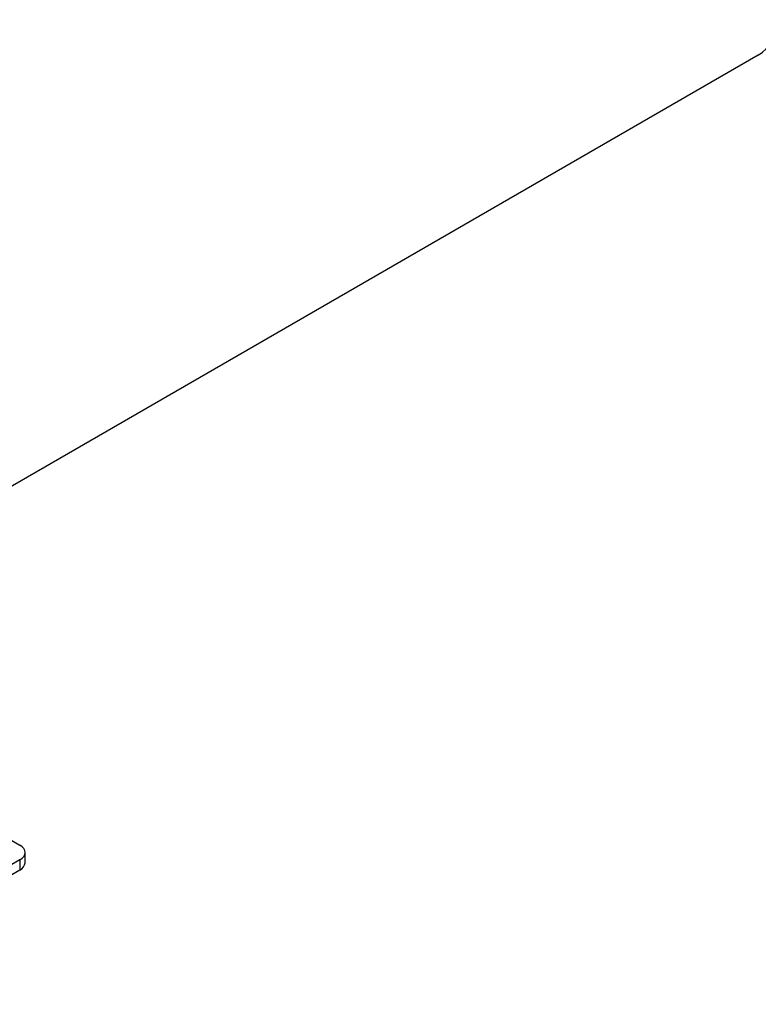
# Model space of a CAD drawing. Header units: inches. Extents: x 168.6 to 197.3, y 53.8 to 105.3.
# Tile 8 of 28: x 172.5 to 175.7, y 65.8 to 70.1. Entities that reach past the tile are written whole.
import ezdxf

# ---------------------------------------------------------------- set-up
doc = ezdxf.new("R2010")
doc.units = ezdxf.units.IN
doc.header["$MEASUREMENT"] = 0
doc.layers.add('Visible Edges(ANSI)', color=7, linetype='Continuous', lineweight=25)
doc.layers.add('Visible Tangent Edges(ANSI)', color=7, linetype='Continuous', lineweight=25)

msp = doc.modelspace()

# ---------------------------------------------------------------- linework, layer by layer
at = {"layer": 'Visible Edges(ANSI)'}
for p, q in [((175.7085, 69.9367), (171.1657, 67.3139)), ((172.3698, 66.6113), (172.5178, 66.5259)), ((172.5178, 66.4616), (171.5156, 65.8829)), ((172.5409, 66.4488), (172.5409, 66.4937)), ((172.5178, 66.4167), (171.5156, 65.838))]:
    msp.add_line(p, q, dxfattribs=at)
for centre, major_axis, start_param, end_param in [((175.7085, 70.0388), (-0.0625, -0.1083), 0.785398, 2.356194), ((172.4621, 66.4937), (0.0787, 0), 5.497787, 7.068583), ((172.4621, 66.4488), (0.0787, 0), 5.497787, 6.283185)]:
    msp.add_ellipse(centre, major_axis=major_axis, ratio=0.57735, start_param=start_param, end_param=end_param, dxfattribs=at)
at = {"layer": 'Visible Tangent Edges(ANSI)'}
msp.add_line((172.5178, 66.4616), (172.5178, 66.4167), dxfattribs=at)

doc.saveas('drawing.dxf')
